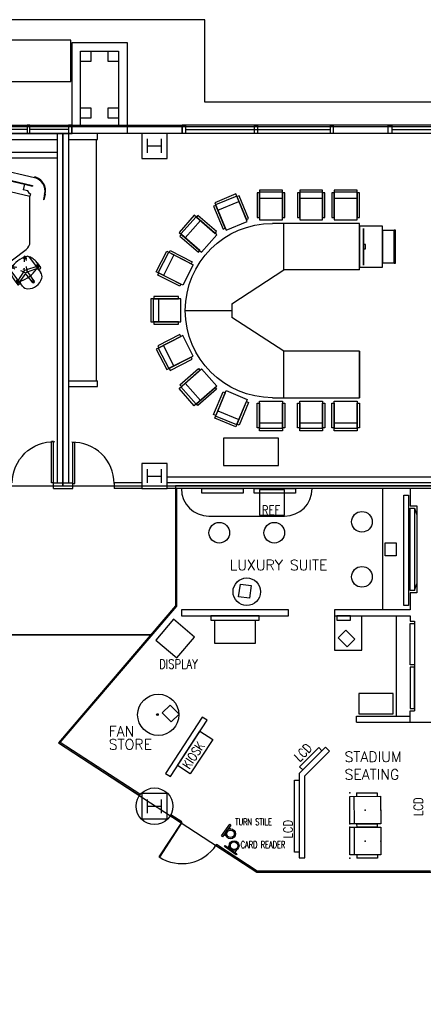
# Model space of a CAD drawing. Header units: inches. Extents: x -92 to 3837, y -260 to 2192.
# Tile 24 of 31: x 2060 to 2413, y 1333 to 2192. Entities that reach past the tile are written whole.
import ezdxf
from ezdxf import colors
from ezdxf.entities.mleader import LeaderData, LeaderLine
from ezdxf.math import Vec2, Vec3

# ---------------------------------------------------------------- set-up
doc = ezdxf.new("R2010")
doc.units = ezdxf.units.IN
doc.header["$MEASUREMENT"] = 0
doc.layers.get('0').update_dxf_attribs({"linetype": 'CONTINUOUS'})
for name, color, linetype in [('A-GLAZ', 8, 'CONTINUOUS'), ('A-ROOF', 8, 'CONTINUOUS'), ('A-WALL', 7, 'CONTINUOUS'), ('I-DOOR', 9, 'CONTINUOUS'), ('I-FLOR-CASE', 8, 'CONTINUOUS'), ('I-FURN-CONF', 9, 'CONTINUOUS'), ('I-GLAZ', 8, 'CONTINUOUS'), ('I-WALL', 8, 'CONTINUOUS'), ('S-COLS', 7, 'CONTINUOUS'), ('triGrossAreaLayer', 7, 'CONTINUOUS'), ('triLabelLayer', 7, 'CONTINUOUS'), ('triMeasuredGrossAreaLayer', 7, 'CONTINUOUS'), ('triSpaceLayer', 7, 'CONTINUOUS')]:
    doc.layers.add(name, color=color, linetype=linetype)
doc.styles.add('FDC_SPC', font='ROMANS.SHX', dxfattribs={"height": 12})
doc.styles.get("Standard").update_dxf_attribs({"font": 'romans.shx'})

# ---------------------------------------------------------------- blocks, each defined once
blk = doc.blocks.new('PODIUM')
for points in [[(-3, -20), (17, -20), (17, 16), (-3, 16)], [(0.375, 14), (0.375, -18), (0.625, -18), (0.625, 14)], [(17, -16), (27.25, -16), (27.25, 12), (17, 12)], [(27.25, 12.625), (28, 12.625), (28, -16.625), (27.25, -16.625)], [(0.625, 0), (0.625, -4), (2.125, -4), (2.125, 0)]]:
    blk.add_lwpolyline(points, close=True)
blk = doc.blocks.new('12PSTG05')
for p, q in [((-26, -10), (-26, 10)), ((-24, -10), (-24, 10)), ((-19, 10), (-19, -10))]:
    blk.add_line(p, q)
blk.add_lwpolyline([(-26, 10), (0, 10), (0, -10), (-26, -10)])
for points in [[(-23.5, 10), (-23.5, 12), (-2, 12), (-2, 10)], [(-23.5, -12), (-23.5, -10), (-2, -10), (-2, -12)]]:
    blk.add_lwpolyline(points, close=True)
blk = doc.blocks.new('moscow')
for p, q in [((3005.77, 2021.71), (3081.77, 2021.71)), ((3005.77, 1981.15), (3005.77, 2021.71)), ((3071.77, 1981.15), (3071.77, 2021.71)), ((3005.77, 1981.15), (3071.77, 1981.15)), ((3117.2, 1951.71), (3071.77, 1981.15)), ((3117.2, 1951.71), (3117.2, 1939.71)), ((3157.77, 1945.71), (3117.2, 1945.71)), ((3071.77, 1910.28), (3117.2, 1939.71)), ((3005.77, 1910.28), (3071.77, 1910.28)), ((3005.77, 1869.71), (3005.77, 1910.28)), ((3071.77, 1869.71), (3071.77, 1910.28)), ((3081.77, 1869.71), (3005.77, 1869.71))]:
    blk.add_line(p, q)
blk.add_lwpolyline([(3005.77, 1910.28), (3005.77, 1869.71)])
blk.add_arc((3081.77, 1945.71), 76, 270, 90)
at = {"extrusion": (0, 0, -1), "xscale": -1, "zscale": -1}
for p, rotation in [((-3017.79, 2024.83), 90), ((-3047.97, 2024.83), 90), ((-3083, 2024.83), 90), ((-3112.96, 2019.59), 112.4999999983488), ((-3136.93, 2004.23), 138.7787862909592)]:
    blk.add_blockref('12PSTG05', p, dxfattribs=dict(at, rotation=rotation))
at = {"xscale": -1}
blk.add_blockref('PODIUM', (3002.77, 2003.43), dxfattribs=at)
at = {"xscale": -1, "rotation": 27.01731202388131}
blk.add_blockref('12PSTG05', (3155.4, 1976.71), dxfattribs=at)
for p, rotation in [((3161.79, 1945.92), 180.0025353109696), ((3155.4, 1914.95), 152.9826879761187)]:
    blk.add_blockref('12PSTG05', p, dxfattribs=dict(rotation=rotation))
at = {"extrusion": (0, 0, -1), "zscale": -1}
for p, rotation in [((-3136.93, 1887.42), 41.22121370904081), ((-3112.96, 1872.06), 67.50000000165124), ((-3017.79, 1866.83), 90), ((-3047.97, 1866.83), 90), ((-3083, 1866.83), 90)]:
    blk.add_blockref('12PSTG05', p, dxfattribs=dict(at, rotation=rotation))
blk = doc.blocks.new('tv')
for p, q in [((27.5, 16.25), (-31.87, 2.24)), ((27.62, 15.76), (-24.94, 3.36)), ((20.8, 14.16), (21.95, 9.29)), ((20.8, 14.16), (21.95, 9.29)), ((25.84, 10.21), (21.95, 9.29)), ((28.25, 8.72), (25.84, 10.21)), ((27.5, 16.25), (27.62, 15.76)), ((29.22, 8.95), (28.25, 8.72)), ((29.22, 8.95), (29.68, 7)), ((-31.87, 2.24), (-31.75, 1.76)), ((-24.94, 3.36), (-31.75, 1.76)), ((29.68, 7), (-29.68, -7)), ((-24.94, 3.37), (-23.79, -1.5)), ((-30.14, -5.05), (-29.17, -4.82)), ((-30.14, -5.05), (-29.68, -7)), ((-29.17, -4.82), (-27.68, -2.42)), ((-27.68, -2.42), (-23.79, -1.5))]:
    blk.add_line(p, q)
blk = doc.blocks.new('telepr')
for p, q in [((-87.58, 103.13), (-82.71, 101.98)), ((-87.46, 103.61), (-82.6, 102.46)), ((-82.6, 102.46), (-82.71, 101.98)), ((-32.5, 89.66), (-19.31, 99.61)), ((-27.67, 96.51), (-23.56, 99.61)), ((-24.67, 97.87), (-25.78, 96.45)), ((-25.78, 96.45), (-24.36, 95.34)), ((-24.75, 97.19), (-24.6, 96.7)), ((-23.25, 96.76), (-24.67, 97.87)), ((-21.7, 87.5), (-24.6, 96.7)), ((-24.36, 95.34), (-23.25, 96.76)), ((-23.26, 97.7), (-23.26, 97.7)), ((-19.7, 88.19), (-23.26, 97.7)), ((-21.62, 97.87), (-22.86, 99.51)), ((-116.27, 33.8), (-102.02, 94.2)), ((-45.69, 90.3), (-85.87, 90.3)), ((-1.51, 36.59), (-39.28, 87.09)), ((-32.4, 86.83), (-33.51, 85.41)), ((-32.8, 90.06), (-32.5, 89.66)), ((-30.99, 85.72), (-32.4, 86.83)), ((-31.85, 87.06), (-30.73, 87.1)), ((-29.75, 87.15), (-30.73, 87.1)), ((-21.7, 87.5), (-24.3, 87.39)), ((-19.7, 88.19), (-11.43, 94.09)), ((-10.48, 92.83), (-18.43, 86.5)), ((-18.43, 86.5), (-10.27, 80.46)), ((-11.77, 93.93), (-12.88, 92.51)), ((-12.88, 92.51), (-11.46, 91.4)), ((-10.36, 92.82), (-11.77, 93.93)), ((-11.46, 91.4), (-10.36, 92.82)), ((-33.51, 85.41), (-32.09, 84.3)), ((-32.09, 84.3), (-30.99, 85.72)), ((-30.37, 85.47), (-31.82, 85.48)), ((-28.47, 85.45), (-30.37, 85.47)), ((-24.37, 75.6), (-23.89, 77.34)), ((-23.48, 78.83), (-23.89, 77.34)), ((-21.66, 85.39), (-22.8, 85.4)), ((-21.66, 85.39), (-21.97, 84.29)), ((-7.35, 83.73), (-20.54, 73.79)), ((-19.64, 84.77), (-20.47, 82.3)), ((-19.64, 84.77), (-11.6, 79.45)), ((-11.54, 80.45), (-12.65, 79.03)), ((-12.65, 79.03), (-11.23, 77.92)), ((-12.63, 76.55), (-8.51, 79.65)), ((-11.17, 79.17), (-11.6, 79.45)), ((-10.12, 79.34), (-11.54, 80.45)), ((-11.23, 77.92), (-10.12, 79.34)), ((-10.27, 80.46), (-10.27, 80.46)), ((-9.65, 81.99), (-8.41, 80.35)), ((-76.54, 67.7), (-75.52, 69.58)), ((-75.52, 69.58), (-74.28, 71.28)), ((-74.28, 71.28), (-71.95, 72.96)), ((-71.95, 72.96), (-68.77, 73.66)), ((-68.77, 73.66), (-67.33, 73.55)), ((-67.33, 73.55), (-65.79, 72.98)), ((-65.79, 72.98), (-64.44, 72.09)), ((-64.44, 72.09), (-63.1, 71.18)), ((-63.1, 71.18), (-61.64, 69.95)), ((-61.64, 69.95), (-60.17, 68.39)), ((-24.29, 76.06), (-25.4, 74.64)), ((-25.4, 74.64), (-23.98, 73.53)), ((-22.87, 74.95), (-24.29, 76.06)), ((-23.98, 73.53), (-22.87, 74.95)), ((-22.51, 76.2), (-22.87, 75.14)), ((-22.2, 77.13), (-22.51, 76.2)), ((-20.24, 73.39), (-20.54, 73.79)), ((-11.85, 62.23), (1.35, 72.17)), ((-7.02, 69.07), (-2.9, 72.17)), ((-4.02, 70.43), (-5.12, 69.01)), ((-5.12, 69.01), (-3.7, 67.91)), ((-4.1, 69.75), (-3.94, 69.26)), ((-2.6, 69.32), (-4.02, 70.43)), ((-1.05, 60.07), (-3.94, 69.26)), ((-3.7, 67.91), (-2.6, 69.32)), ((-2.61, 70.27), (-2.61, 70.27)), ((0.95, 60.75), (-2.61, 70.27)), ((-0.96, 70.43), (-2.2, 72.08)), ((-80.37, 53.71), (-78.63, 61.75)), ((-78.63, 61.75), (-77.63, 64.87)), ((-77.63, 64.87), (-76.54, 67.7)), ((-60.17, 68.39), (-58.71, 66.84)), ((-58.71, 66.84), (-57.12, 65.02)), ((-57.12, 65.02), (-55.54, 63.08)), ((-55.54, 63.08), (-54.25, 61.47)), ((-54.25, 61.47), (-53.14, 59.92)), ((-12.15, 62.63), (-11.85, 62.23)), ((0.95, 60.75), (9.23, 66.65)), ((10.17, 65.39), (2.23, 59.06)), ((8.88, 66.49), (7.77, 65.07)), ((7.77, 65.07), (9.19, 63.96)), ((10.3, 65.38), (8.88, 66.49)), ((9.19, 63.96), (10.3, 65.38)), ((-81.76, 45.74), (-80.37, 53.71)), ((-53.14, 59.92), (-51.91, 57.92)), ((-51.91, 57.92), (-49.6, 54.2)), ((-49.6, 54.2), (-47.6, 50.36)), ((-11.75, 59.39), (-12.86, 57.97)), ((-12.86, 57.97), (-11.44, 56.86)), ((-10.33, 58.28), (-11.75, 59.39)), ((-11.44, 56.86), (-10.33, 58.28)), ((-11.19, 59.62), (-10.08, 59.67)), ((-9.71, 58.03), (-11.16, 58.04)), ((-9.1, 59.71), (-10.08, 59.67)), ((-7.82, 58.01), (-9.71, 58.03)), ((-1.05, 60.07), (-3.64, 59.95)), ((-1.01, 57.95), (-2.14, 57.96)), ((-1.01, 57.95), (-1.31, 56.86)), ((13.31, 56.3), (0.11, 46.35)), ((1.01, 57.33), (0.19, 54.87)), ((1.01, 57.33), (9.06, 52.01)), ((2.23, 59.06), (10.39, 53.02)), ((9.12, 53.01), (8.01, 51.59)), ((8.01, 51.59), (9.43, 50.48)), ((8.03, 49.11), (12.14, 52.21)), ((9.49, 51.73), (9.06, 52.01)), ((10.53, 51.9), (9.12, 53.01)), ((9.43, 50.48), (10.53, 51.9)), ((10.39, 53.02), (10.39, 53.02)), ((11, 54.56), (12.24, 52.91)), ((-82.97, 37.71), (-81.76, 45.74)), ((-47.6, 50.36), (-45.81, 46.52)), ((-45.81, 46.52), (-43.69, 42.08)), ((-3.63, 48.62), (-4.74, 47.2)), ((-4.74, 47.2), (-3.32, 46.09)), ((-3.72, 48.16), (-3.24, 49.9)), ((-2.22, 47.51), (-3.63, 48.62)), ((-3.32, 46.09), (-2.22, 47.51)), ((-2.83, 51.39), (-3.24, 49.9)), ((-1.86, 48.76), (-2.21, 47.7)), ((-1.55, 49.69), (-1.86, 48.76)), ((0.42, 45.95), (0.11, 46.35)), ((-83.76, 30.31), (-82.97, 37.71)), ((-43.69, 42.08), (-41.89, 37.78)), ((-41.89, 37.78), (-40.35, 33.77)), ((-116.27, 33.8), (-116.27, -32.82)), ((-84.44, 24.46), (-83.76, 30.31)), ((-40.35, 33.77), (-38.88, 29.22)), ((-38.88, 29.22), (-37.62, 24)), ((0, -32.05), (0, 32.05)), ((7.28, 28.37), (7.28, 27.87)), ((7.28, 27.87), (23.8, 27.87)), ((14.6, 19.65), (17.83, 28.73)), ((15.26, 30.43), (20.41, 30.43)), ((16.62, 18.99), (19.5, 28.73)), ((18.47, 29.71), (16.73, 29.25)), ((16.73, 29.25), (17.2, 27.51)), ((17.2, 27.51), (18.94, 27.97)), ((18, 29.22), (17.83, 28.73)), ((18.94, 27.97), (18.47, 29.71)), ((19.5, 28.73), (19.5, 28.73)), ((20.91, 27.87), (20.91, 29.93)), ((-85.16, 11.37), (-84.93, 17.77)), ((-84.93, 17.77), (-84.44, 24.46)), ((-37.62, 24), (-36.75, 18.06)), ((-36.75, 18.06), (-36.19, 11.74)), ((5.65, 25.54), (3.91, 25.08)), ((3.91, 25.08), (4.37, 23.34)), ((4.37, 23.34), (6.11, 23.81)), ((6.46, 23.23), (5.3, 24.12)), ((6.11, 23.81), (5.65, 25.54)), ((6.23, 25.39), (7.15, 24.76)), ((7.96, 22.08), (6.46, 23.23)), ((7.96, 24.21), (7.15, 24.76)), ((14.6, 19.65), (12.46, 21.12)), ((13.36, 17.93), (12.46, 18.62)), ((13.36, 17.93), (12.46, 17.24)), ((16.62, 18.99), (26.77, 18.72)), ((26.4, 18.8), (24.66, 18.34)), ((24.66, 18.34), (25.12, 16.6)), ((26.86, 17.06), (26.4, 18.8)), ((-85.39, 4.69), (-85.16, 11.37)), ((-36.19, 11.74), (-35.95, 7.14)), ((5.65, 12.06), (3.91, 11.59)), ((3.91, 11.59), (4.37, 9.86)), ((4.37, 9.86), (6.11, 10.32)), ((5.3, 11.75), (6.73, 12.84)), ((6.11, 10.32), (5.65, 12.06)), ((7.15, 11.11), (6.23, 10.47)), ((7.96, 13.79), (6.73, 12.84)), ((7.96, 11.66), (7.15, 11.11)), ((14.6, 16.22), (12.46, 14.75)), ((14.6, 16.22), (17.83, 7.13)), ((26.77, 17.15), (16.62, 16.88)), ((16.62, 16.88), (19.5, 7.14)), ((25.12, 16.6), (26.86, 17.06)), ((-85.17, -1.05), (-85.39, 4.69)), ((-35.95, 7.14), (-35.78, 1.94)), ((-35.78, 1.94), (-35.78, -1.05)), ((7.28, 7.5), (7.28, 8)), ((23.8, 8), (7.28, 8)), ((15.26, 5.43), (20.41, 5.43)), ((18.47, 7.89), (16.73, 7.43)), ((16.73, 7.43), (17.2, 5.69)), ((17.2, 5.69), (18.94, 6.16)), ((18, 6.65), (17.83, 7.13)), ((18.94, 6.16), (18.47, 7.89)), ((19.5, 7.14), (19.5, 7.14)), ((20.91, 8), (20.91, 5.93)), ((-85.17, -1.05), (-85.17, -1.05)), ((-85.17, -1.05), (-84.78, -7.41)), ((-85.17, -1.05), (-85.17, -1.05)), ((-84.78, -7.41), (-84.39, -13.97)), ((-35.83, -8.93), (-35.78, -4.61)), ((-35.78, -4.61), (-35.78, -1.05)), ((7.28, -7.5), (7.28, -8)), ((7.28, -8), (23.8, -8)), ((14.6, -16.23), (17.83, -7.14)), ((15.26, -5.44), (20.41, -5.44)), ((16.62, -16.88), (19.5, -7.15)), ((18.47, -6.16), (16.73, -6.63)), ((16.73, -6.63), (17.2, -8.37)), ((17.2, -8.37), (18.94, -7.9)), ((18, -6.66), (17.83, -7.14)), ((18.94, -7.9), (18.47, -6.16)), ((19.5, -7.15), (19.5, -7.15)), ((20.91, -8), (20.91, -5.94)), ((-84.39, -13.97), (-83.91, -20.73)), ((-36.8, -20.37), (-36.1, -14.03)), ((-36.1, -14.03), (-35.83, -8.93)), ((5.65, -10.33), (3.91, -10.8)), ((3.91, -10.8), (4.37, -12.54)), ((4.37, -12.54), (6.11, -12.07)), ((6.46, -12.64), (5.3, -11.76)), ((6.11, -12.07), (5.65, -10.33)), ((6.23, -10.48), (7.15, -11.11)), ((7.96, -13.79), (6.46, -12.64)), ((7.96, -11.67), (7.15, -11.11)), ((14.6, -16.23), (12.46, -14.76)), ((16.62, -16.88), (26.77, -17.16)), ((26.4, -17.07), (24.66, -17.54)), ((26.86, -18.81), (26.4, -17.07)), ((-83.91, -20.73), (-83.14, -27)), ((-38, -26.61), (-36.8, -20.37)), ((5.65, -23.82), (3.91, -24.28)), ((3.91, -24.28), (4.37, -26.02)), ((4.37, -26.02), (6.11, -25.55)), ((5.3, -24.13), (6.73, -23.03)), ((6.11, -25.55), (5.65, -23.82)), ((7.15, -24.77), (6.23, -25.4)), ((7.96, -22.09), (6.73, -23.03)), ((7.96, -24.22), (7.15, -24.77)), ((13.36, -17.94), (12.46, -17.25)), ((13.36, -17.94), (12.46, -18.63)), ((14.6, -19.65), (12.46, -21.13)), ((14.6, -19.65), (17.83, -28.74)), ((26.77, -18.73), (16.62, -19)), ((16.62, -19), (19.5, -28.74)), ((24.66, -17.54), (25.12, -19.28)), ((25.12, -19.28), (26.86, -18.81)), ((-116.27, -32.82), (-102.02, -93.23)), ((-83.14, -27), (-82.56, -32.88)), ((-82.56, -32.88), (-81.69, -40.12)), ((-40.7, -36.35), (-39.54, -31.82)), ((-39.54, -31.82), (-38, -26.61)), ((7.28, -28.38), (7.28, -27.88)), ((23.8, -27.88), (7.28, -27.88)), ((15.26, -30.44), (20.41, -30.44)), ((18.47, -27.98), (16.73, -28.45)), ((16.73, -28.45), (17.2, -30.19)), ((17.2, -30.19), (18.94, -29.72)), ((18, -29.23), (17.83, -28.74)), ((18.94, -29.72), (18.47, -27.98)), ((19.5, -28.74), (19.5, -28.74)), ((20.91, -27.88), (20.91, -29.94)), ((-81.69, -40.12), (-80.54, -48.42)), ((-43.69, -44.75), (-42.14, -40.4)), ((-42.14, -40.4), (-40.7, -36.35)), ((-37.94, -86.07), (-1.48, -36.55)), ((-80.54, -48.42), (-79.38, -55.27)), ((-47.66, -52.86), (-45.81, -49.18)), ((-45.81, -49.18), (-43.69, -44.75)), ((-4.74, -47.2), (-3.32, -46.09)), ((-3.63, -48.62), (-4.74, -47.2)), ((-3.72, -48.16), (-3.24, -49.9)), ((-2.22, -47.51), (-3.63, -48.62)), ((-3.32, -46.09), (-2.22, -47.51)), ((-2.83, -51.39), (-3.24, -49.9)), ((-1.86, -48.76), (-2.21, -47.7)), ((-1.55, -49.69), (-1.86, -48.76)), ((0.42, -45.95), (0.11, -46.35)), ((13.31, -56.3), (0.11, -46.35)), ((8.01, -51.59), (9.43, -50.48)), ((8.03, -49.11), (12.14, -52.21)), ((9.43, -50.48), (10.53, -51.9)), ((-79.38, -55.27), (-77.74, -63.47)), ((-52.39, -60.38), (-49.88, -56.62)), ((-49.88, -56.62), (-47.66, -52.86)), ((-12.86, -57.97), (-11.44, -56.86)), ((-11.75, -59.39), (-12.86, -57.97)), ((-10.33, -58.28), (-11.75, -59.39)), ((-11.44, -56.86), (-10.33, -58.28)), ((-11.19, -59.62), (-10.08, -59.67)), ((-9.71, -58.03), (-11.16, -58.04)), ((-9.1, -59.71), (-10.08, -59.67)), ((-7.82, -58.01), (-9.71, -58.03)), ((-1.05, -60.07), (-3.94, -69.26)), ((-1.05, -60.07), (-3.64, -59.95)), ((-1.01, -57.95), (-2.14, -57.96)), ((-1.01, -57.95), (-1.31, -56.86)), ((1.01, -57.33), (0.19, -54.87)), ((1.01, -57.33), (9.06, -52.01)), ((2.23, -59.06), (10.39, -53.02)), ((10.17, -65.39), (2.23, -59.06)), ((9.12, -53.01), (8.01, -51.59)), ((9.49, -51.73), (9.06, -52.01)), ((10.53, -51.9), (9.12, -53.01)), ((10.39, -53.02), (10.39, -53.02)), ((11, -54.56), (12.24, -52.91)), ((-77.74, -63.47), (-76.87, -66.94)), ((-76.87, -66.94), (-75.72, -69.93)), ((-58.94, -69.45), (-57.5, -67.62)), ((-57.5, -67.62), (-56.15, -65.88)), ((-56.15, -65.88), (-54.8, -63.85)), ((-54.8, -63.85), (-53.54, -62.21)), ((-53.54, -62.21), (-52.39, -60.38)), ((-12.15, -62.63), (-11.85, -62.23)), ((-11.85, -62.23), (1.35, -72.17)), ((-5.12, -69.01), (-3.7, -67.91)), ((-3.7, -67.91), (-2.6, -69.32)), ((0.95, -60.75), (-2.61, -70.27)), ((0.95, -60.75), (9.23, -66.65)), ((7.77, -65.07), (9.19, -63.96)), ((8.88, -66.49), (7.77, -65.07)), ((10.3, -65.38), (8.88, -66.49)), ((9.19, -63.96), (10.3, -65.38)), ((-75.72, -69.93), (-74.85, -71.57)), ((-74.85, -71.57), (-73.79, -73.02)), ((-73.79, -73.02), (-72.53, -74.18)), ((-72.53, -74.18), (-71.57, -74.76)), ((-71.57, -74.76), (-70.32, -75.34)), ((-70.32, -75.34), (-68.77, -75.72)), ((-68.77, -75.72), (-67.33, -75.82)), ((-67.33, -75.82), (-65.79, -75.43)), ((-65.79, -75.43), (-64.44, -74.76)), ((-64.44, -74.76), (-63.38, -73.89)), ((-63.38, -73.89), (-61.83, -72.63)), ((-61.83, -72.63), (-60.39, -71.09)), ((-60.39, -71.09), (-58.94, -69.45)), ((-25.4, -74.64), (-23.98, -73.53)), ((-24.29, -76.06), (-25.4, -74.64)), ((-24.37, -75.6), (-23.89, -77.34)), ((-22.87, -74.95), (-24.29, -76.06)), ((-23.98, -73.53), (-22.87, -74.95)), ((-22.51, -76.2), (-22.87, -75.14)), ((-22.2, -77.13), (-22.51, -76.2)), ((-20.24, -73.39), (-20.54, -73.79)), ((-7.35, -83.73), (-20.54, -73.79)), ((-12.63, -76.55), (-8.51, -79.65)), ((-7.02, -69.07), (-2.9, -72.17)), ((-4.02, -70.43), (-5.12, -69.01)), ((-4.1, -69.75), (-3.94, -69.26)), ((-2.6, -69.32), (-4.02, -70.43)), ((-2.61, -70.27), (-2.61, -70.27)), ((-0.96, -70.43), (-2.2, -72.08)), ((-33.51, -85.41), (-32.09, -84.3)), ((-32.4, -86.83), (-33.51, -85.41)), ((-30.99, -85.72), (-32.4, -86.83)), ((-32.09, -84.3), (-30.99, -85.72)), ((-30.37, -85.47), (-31.82, -85.48)), ((-28.47, -85.45), (-30.37, -85.47)), ((-23.48, -78.83), (-23.89, -77.34)), ((-21.66, -85.39), (-22.8, -85.4)), ((-21.66, -85.39), (-21.97, -84.29)), ((-19.64, -84.77), (-20.47, -82.3)), ((-19.64, -84.77), (-11.6, -79.45)), ((-18.43, -86.5), (-10.27, -80.46)), ((-12.65, -79.03), (-11.23, -77.92)), ((-11.54, -80.45), (-12.65, -79.03)), ((-11.17, -79.17), (-11.6, -79.45)), ((-10.12, -79.34), (-11.54, -80.45)), ((-11.23, -77.92), (-10.12, -79.34)), ((-10.27, -80.46), (-10.27, -80.46)), ((-9.65, -81.99), (-8.41, -80.35)), ((-85.47, -89.32), (-44.38, -89.32)), ((-32.8, -90.06), (-32.5, -89.66)), ((-32.5, -89.66), (-19.31, -99.61)), ((-31.85, -87.06), (-30.73, -87.1)), ((-29.75, -87.15), (-30.73, -87.1)), ((-21.7, -87.5), (-24.6, -96.7)), ((-21.7, -87.5), (-24.3, -87.39)), ((-19.7, -88.19), (-23.26, -97.7)), ((-19.7, -88.19), (-11.43, -94.09)), ((-10.48, -92.83), (-18.43, -86.5)), ((-12.88, -92.51), (-11.46, -91.4)), ((-11.77, -93.93), (-12.88, -92.51)), ((-10.36, -92.82), (-11.77, -93.93)), ((-11.46, -91.4), (-10.36, -92.82)), ((-87.58, -102.15), (-82.71, -101)), ((-87.46, -102.64), (-82.6, -101.49)), ((-82.6, -101.49), (-82.71, -101)), ((-27.67, -96.51), (-23.56, -99.61)), ((-25.78, -96.45), (-24.36, -95.34)), ((-24.67, -97.87), (-25.78, -96.45)), ((-24.75, -97.19), (-24.6, -96.7)), ((-23.25, -96.76), (-24.67, -97.87)), ((-24.36, -95.34), (-23.25, -96.76)), ((-23.26, -97.7), (-23.26, -97.7)), ((-21.62, -97.87), (-22.86, -99.51))]:
    blk.add_line(p, q)
for centre in [(-20.23, 86.47), (0.43, 59.03), (15.16, 17.93), (15.16, -17.94), (0.43, -59.03), (-20.23, -86.47)]:
    blk.add_circle(centre, 1.35)
for centre, radius, start, end in [((-90.34, 91.45), 12.5, 76.69527, 166.72534), ((-90.34, 91.45), 12, 76.69527, 166.72534), ((-17.15, 82.92), 17.2, 124.34136, 155.47346), ((-23.96, 97.32), 0.799, 28.96231, 189.03769), ((-23.26, 99.21), 0.5, 37, 127), ((-20.09, 96.51), 2, 127, 197.42269), ((-36.15, 74.47), 25.69, 17.42269, 56.57731), ((-15.7, 94.82), 6, 75.08374, 127), ((-17.34, 88.65), 12.38, 358.91626, 75.08374), ((-45.69, 82.3), 8, 36.79751, 90), ((-31.3, 88.07), 2, 127, 197.42269), ((-8.7, 95.16), 25.69, 197.42269, 236.57731), ((-31.69, 86.27), 0.799, 100.96231, 261.03769), ((-11.07, 93.37), 0.799, 316.96231, 117.03769), ((-10.96, 88.53), 6, 307, 358.91626), ((-13.55, 81.56), 2, 307, 17.42269), ((-10.54, 83.83), 2, 236.57731, 307), ((-10.83, 79.89), 0.799, 244.96231, 45.03769), ((-8.81, 80.05), 0.5, 307, 37), ((-23.58, 75.5), 0.799, 172.96231, 333.03769), ((-21.74, 75.39), 2, 236.57731, 307), ((-22.79, 90.41), 17.2, 278.52654, 309.65864), ((3.5, 55.48), 17.2, 124.34136, 155.47346), ((-3.31, 69.88), 0.799, 28.96231, 189.03769), ((-2.6, 71.78), 0.5, 37, 127), ((0.56, 69.07), 2, 127, 197.42269), ((4.96, 67.38), 6, 75.08374, 127), ((3.32, 61.21), 12.38, 358.91626, 75.08374), ((-10.64, 60.63), 2, 127, 197.42269), ((-15.5, 47.03), 25.69, 17.42269, 56.57731), ((9.59, 65.94), 0.799, 316.96231, 117.03769), ((9.7, 61.09), 6, 307, 358.91626), ((11.96, 67.72), 25.69, 197.42269, 236.57731), ((-11.04, 58.83), 0.799, 100.96231, 261.03769), ((7.11, 54.13), 2, 307, 17.42269), ((10.12, 56.39), 2, 236.57731, 307), ((9.82, 52.45), 0.799, 244.96231, 45.03769), ((11.84, 52.61), 0.5, 307, 37), ((-2.93, 48.06), 0.799, 172.96231, 333.03769), ((-1.09, 47.95), 2, 236.57731, 307), ((-2.14, 62.97), 17.2, 278.52654, 309.65864), ((-7.58, 32.05), 7.58, 0, 36.79751), ((29.6, 17.93), 25.69, 160.42269, 199.57731), ((7.28, 25.87), 2, 90, 160.42269), ((15.48, 13.25), 17.2, 87.34136, 118.47346), ((18.7, 28.84), 0.799, 351.96231, 152.03769), ((21.31, 25.87), 2, 90, 160.42269), ((-4.78, 17.93), 25.69, 340.42269, 19.57731), ((20.41, 29.93), 0.5, 0, 90), ((23.8, 21.87), 6, 38.08374, 90), ((5.88, 24.68), 0.799, 63.96231, 224.03769), ((26.63, 17.93), 0.799, 279.96231, 80.03769), ((18.77, 17.93), 12.38, 321.91626, 38.08374), ((5.88, 11.19), 0.799, 135.96231, 296.03769), ((7.28, 10), 2, 199.57731, 270), ((17.54, 10), 2, 270, 340.42269), ((21.31, 10), 2, 199.57731, 270), ((23.8, 14), 6, 270, 321.91626), ((15.48, 22.62), 17.2, 241.52654, 272.65864), ((18.7, 7.02), 0.799, 207.96231, 8.03769), ((20.41, 5.93), 0.5, 270, 0), ((7.28, -10), 2, 90, 160.42269), ((15.48, -22.63), 17.2, 87.34136, 118.47346), ((18.7, -7.03), 0.799, 351.96231, 152.03769), ((21.31, -10), 2, 90, 160.42269), ((20.41, -5.94), 0.5, 0, 90), ((23.8, -14), 6, 38.08374, 90), ((29.6, -17.94), 25.69, 160.42269, 199.57731), ((5.88, -11.2), 0.799, 63.96231, 224.03769), ((-4.78, -17.94), 25.69, 340.42269, 19.57731), ((26.63, -17.94), 0.799, 279.96231, 80.03769), ((18.77, -17.94), 12.38, 321.91626, 38.08374), ((5.88, -24.68), 0.799, 135.96231, 296.03769), ((23.8, -21.88), 6, 270, 321.91626), ((-7.58, -32.05), 7.58, 323.63448, 0), ((7.28, -25.88), 2, 199.57731, 270), ((15.48, -13.26), 17.2, 241.52654, 272.65864), ((17.54, -25.88), 2, 270, 340.42269), ((18.7, -28.85), 0.799, 207.96231, 8.03769), ((21.31, -25.88), 2, 199.57731, 270), ((20.41, -29.94), 0.5, 270, 0), ((11.96, -67.72), 25.69, 123.42269, 162.57731), ((-2.93, -48.06), 0.799, 26.96231, 187.03769), ((-1.09, -47.95), 2, 53, 123.42269), ((-2.14, -62.97), 17.2, 50.34136, 81.47346), ((-10.64, -60.63), 2, 162.57731, 233), ((-11.04, -58.83), 0.799, 98.96231, 259.03769), ((-15.5, -47.03), 25.69, 303.42269, 342.57731), ((7.11, -54.13), 2, 342.57731, 53), ((10.12, -56.39), 2, 53, 123.42269), ((9.82, -52.45), 0.799, 314.96231, 115.03769), ((11.84, -52.61), 0.5, 323, 53), ((9.7, -61.09), 6, 1.08374, 53), ((3.5, -55.48), 17.2, 204.52654, 235.65864), ((0.56, -69.07), 2, 162.57731, 233), ((3.32, -61.21), 12.38, 284.91626, 1.08374), ((9.59, -65.94), 0.799, 242.96231, 43.03769), ((-8.7, -95.16), 25.69, 123.42269, 162.57731), ((-23.58, -75.5), 0.799, 26.96231, 187.03769), ((-21.74, -75.39), 2, 53, 123.42269), ((-22.79, -90.41), 17.2, 50.34136, 81.47346), ((-3.31, -69.88), 0.799, 170.96231, 331.03769), ((-2.6, -71.78), 0.5, 233, 323), ((4.96, -67.38), 6, 233, 284.91626), ((-31.69, -86.27), 0.799, 98.96231, 259.03769), ((-36.15, -74.47), 25.69, 303.42269, 342.57731), ((-13.55, -81.56), 2, 342.57731, 53), ((-10.54, -83.83), 2, 53, 123.42269), ((-10.83, -79.89), 0.799, 314.96231, 115.03769), ((-8.81, -80.05), 0.5, 323, 53), ((-10.96, -88.53), 6, 1.08374, 53), ((-90.34, -90.47), 12.5, 193.27466, 283.30473), ((-90.34, -90.47), 12, 193.27466, 283.30473), ((-44.38, -81.32), 8, 270, 323.63448), ((-31.3, -88.07), 2, 162.57731, 233), ((-17.15, -82.92), 17.2, 204.52654, 235.65864), ((-17.34, -88.65), 12.38, 284.91626, 1.08374), ((-11.07, -93.37), 0.799, 242.96231, 43.03769), ((-23.96, -97.32), 0.799, 170.96231, 331.03769), ((-23.26, -99.21), 0.5, 233, 323), ((-20.09, -96.51), 2, 162.57731, 233), ((-15.7, -94.82), 6, 233, 284.91626)]:
    blk.add_arc(centre, radius, start, end)
at = {"xscale": -1}
for p, rotation in [((-92.77, 60.66), 90), ((-99.75, 0.49), 103.3047303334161)]:
    blk.add_blockref('tv', p, dxfattribs=dict(at, rotation=rotation))
at = {"rotation": 90}
blk.add_blockref('tv', (-92.73, -59.69), dxfattribs=at)
blk = doc.blocks.new('I_FURN_CHAIR_CHAIR 8_P')
for p, q in [((4, 12), (4, -12)), ((6, 12), (6, 15)), ((24, 15), (6, 15)), ((24, 12), (24, 15)), ((6, -15), (6, -12)), ((6, -15), (24, -15)), ((24, -15), (24, -12))]:
    blk.add_line(p, q)
blk.add_lwpolyline([(27, 12), (0, 12), (0, -12), (27, -12)], close=True)
for p in [(0, 15), (13.5, 0), (27, 0), (0, -15)]:
    blk.add_point(p)
blk = doc.blocks.new('door')
for p, q in [((0, 0), (-36, 0)), ((-36, 0), (-36, -1.8)), ((0, 0), (0, -1.8)), ((0, -1.8), (-36, -1.8))]:
    blk.add_line(p, q)
at = {"extrusion": (0, 0, -1)}
blk.add_ellipse((0, 0), major_axis=(25.46, 25.46), ratio=1, start_param=2.356194, end_param=3.956783, dxfattribs=at)

msp = doc.modelspace()

# ---------------------------------------------------------------- linework, layer by layer
at = {"layer": 'A-GLAZ'}
for p, q in [((2066.75, 2096.31), (2033, 2096.31)), ((2102.99, 2096.31), (2069.25, 2096.31)), ((2205, 2096.31), (2331.5, 2096.31)), ((2385, 2096.31), (2511.5, 2096.31))]:
    msp.add_line(p, q, dxfattribs=at)
at = {"layer": 'A-GLAZ', "flags": 128}
for points in [[(2066.75, 2100), (2066.75, 2092.62), (2069.25, 2092.62), (2069.25, 2100)], [(2105.99, 2092.62), (2105.99, 2100), (2102.99, 2100), (2102.99, 2092.62)], [(2202, 2092.62), (2202, 2100), (2205, 2100), (2205, 2092.62)], [(2265.38, 2092.62), (2265.38, 2100), (2267.88, 2100), (2267.88, 2092.62)], [(2331.5, 2092.62), (2331.5, 2100), (2334, 2100), (2334, 2092.62)], [(2382, 2092.62), (2382, 2100), (2385, 2100), (2385, 2092.62)]]:
    msp.add_lwpolyline(points, close=True, dxfattribs=at)
at = {"layer": 'A-ROOF', "flags": 128}
msp.add_lwpolyline([(2526.08, -20), (3656, -20), (3656, 838), (3728, 838), (3728, 1262), (3656, 1262), (3656, 2120), (2221.99, 2120), (2221.99, 2192), (1414, 2192), (1414, 2120), (196, 2120), (176, 2100)], dxfattribs=at)
at = {"layer": 'A-ROOF'}
msp.add_lwpolyline([(2105, 2174), (2031, 2174), (2031, 2138), (2105, 2138)], close=True, dxfattribs=at)
at = {"layer": 'A-WALL'}
for p, q in [((2106, 2092.62), (2106, 2172)), ((2106, 2172), (2154, 2172)), ((2113.38, 2100), (2113.38, 2164.62)), ((2113.38, 2164.62), (2146.62, 2164.62)), ((2146.62, 2164.62), (2146.62, 2100)), ((2154, 2172), (2154, 2092.62)), ((2106, 2100), (2202, 2100)), ((2201.99, 2100), (2201.99, 2092.62)), ((2334, 2100), (2334, 2092.62)), ((2201.99, 2092.62), (2106, 2092.62))]:
    msp.add_line(p, q, dxfattribs=at)
at = {"layer": 'I-DOOR'}
msp.add_lwpolyline([(2201.7, 1491.94), (2201.91, 1491.8), (2182.24, 1461.65), (2182.03, 1461.79)], close=True, dxfattribs=at)
msp.add_arc((2201.7, 1491.94), 36, 236.87877, 326.87877, dxfattribs=at)
at = {"layer": 'I-FLOR-CASE'}
for p, q in [((2127.29, 1877), (2127.29, 2087.62)), ((2377, 1783), (2377, 1677.19)), ((2225.49, 1759), (2291.49, 1759)), ((2389, 1672.19), (2389, 1584.46))]:
    msp.add_line(p, q, dxfattribs=at)
msp.add_lwpolyline([(2269.49, 1760), (2291.49, 1760), (2291.49, 1782), (2269.49, 1782)], close=True, dxfattribs=at)
for points in [[(2230.24, 1668.19), (2230.24, 1648.19), (2266.24, 1648.19), (2266.24, 1668.19)], [(2335, 1672.19), (2335, 1642.19), (2359, 1642.19), (2359, 1672.19)]]:
    msp.add_lwpolyline(points, dxfattribs=at)
for centre, start, end in [((2225.49, 1783), 180, 270), ((2291.49, 1783), 270, 0)]:
    msp.add_arc(centre, 24, start, end, dxfattribs=at)
at = {"layer": 'I-FURN-CONF'}
for p, q in [((2404.9, 1766.09), (2406.9, 1760.09)), ((2406.9, 1760.09), (2406.9, 1700.09)), ((2401, 1712.09), (2401, 1748.09)), ((2404.9, 1694.09), (2406.9, 1700.09)), ((2304.54, 1540.48), (2321.24, 1557.19)), ((2324.07, 1554.36), (2321.24, 1557.19)), ((2307.37, 1537.66), (2304.54, 1540.48)), ((2300.18, 1466.06), (2300.18, 1528.64)), ((2300.18, 1528.64), (2304.18, 1528.64)), ((2244.33, 1486.22), (2242.87, 1487.27)), ((2240.57, 1479.87), (2238.58, 1481.29)), ((2243.17, 1471.56), (2242.12, 1470.1)), ((2249.52, 1467.8), (2248.1, 1465.81)), ((2304.18, 1466.06), (2300.18, 1466.06))]:
    msp.add_line(p, q, dxfattribs=at)
for points in [[(2238.24, 1827.13), (2238.24, 1803.13), (2286.24, 1803.13), (2286.24, 1827.13)], [(2255.37, 1779), (2219.37, 1779), (2219.37, 1783), (2255.37, 1783)], [(2300.93, 1779), (2264.93, 1779), (2264.93, 1783), (2300.93, 1783)], [(2389, 1735.67), (2389, 1724.51), (2379.34, 1724.51), (2379.34, 1735.67)], [(2262.47, 1698.46), (2260.9, 1687.41), (2251.33, 1688.77), (2252.9, 1699.82)], [(2197.33, 1635.36), (2212.92, 1653.6), (2194.68, 1669.19), (2179.08, 1650.95)], [(2227.24, 1672.19), (2227.24, 1668.19), (2269.24, 1668.19), (2269.24, 1672.19)], [(2345.02, 1659.68), (2352.91, 1651.78), (2346.08, 1644.95), (2338.18, 1652.84)], [(2401, 1629.32), (2401, 1665.32), (2405, 1665.32), (2405, 1629.32)], [(2401, 1627.32), (2401, 1591.32), (2405, 1591.32), (2405, 1627.32)], [(2356.18, 1604.46), (2356.18, 1586.46), (2386.18, 1586.46), (2386.18, 1604.46)], [(2191.54, 1594.21), (2199.43, 1586.32), (2192.6, 1579.49), (2184.71, 1587.38)], [(2198.03, 1541.43), (2217.68, 1571.39), (2228.81, 1564.08), (2209.17, 1534.13)], [(2237.24, 1479.43), (2236.35, 1480.07), (2243.67, 1490.29), (2244.57, 1489.64)], [(2249.96, 1464.47), (2249.32, 1463.58), (2239.1, 1470.9), (2239.75, 1471.8)]]:
    msp.add_lwpolyline(points, close=True, dxfattribs=at)
at = {"layer": 'I-FURN-CONF', "flags": 128}
for points in [[(2399.57, 1777.22), (2399.57, 1681.22), (2395.67, 1681.22), (2395.67, 1777.22)], [(2404.9, 1766.09), (2404.9, 1694.09), (2401, 1694.09), (2401, 1766.09)], [(2337, 1672.19), (2337, 1668.19), (2349, 1668.19), (2349, 1672.19)]]:
    msp.add_lwpolyline(points, close=True, dxfattribs=at)
at = {"layer": 'I-FURN-CONF'}
for centre, radius in [((2359, 1754.09), 9), ((2234.49, 1744.51), 9), ((2282.49, 1744.51), 9), ((2359, 1706.09), 9), ((2258.49, 1693.12), 12), ((2181.26, 1585.77), 18), ((2180.54, 1585.98), 0.75), ((2244.33, 1481.93), 4.29), ((2244.33, 1481.93), 3.29), ((2247.46, 1471.56), 4.29), ((2247.46, 1471.56), 3.29)]:
    msp.add_circle(centre, radius, dxfattribs=at)
at = {"layer": 'I-GLAZ'}
for p, q in [((2030, 2100), (2106, 2100)), ((2513.75, 2100), (2202.25, 2100)), ((2030, 2092.62), (2106, 2092.62)), ((2513.75, 2092.62), (2202.25, 2092.62)), ((2197.38, 1782.5), (2196.38, 1782.5)), ((2196.38, 1782.5), (2196.38, 1680.85)), ((2197.38, 1680.48), (2197.38, 1782.5)), ((2196.38, 1680.85), (2094.29, 1561.42)), ((2095.79, 1561.64), (2197.38, 1680.48)), ((2094.29, 1561.42), (2164.52, 1515.6)), ((2165.06, 1516.44), (2095.79, 1561.64)), ((2164.52, 1515.6), (2165.06, 1516.44)), ((2192.35, 1498.64), (2191.8, 1497.8)), ((2191.8, 1497.8), (2201.43, 1491.52)), ((2201.98, 1492.36), (2192.35, 1498.64)), ((2201.43, 1491.52), (2201.98, 1492.36)), ((2201.43, 1491.52), (2201.98, 1492.36)), ((2232.13, 1472.69), (2231.58, 1471.85)), ((2231.58, 1471.85), (2267.37, 1448.5)), ((2267.67, 1449.5), (2232.13, 1472.69)), ((2267.37, 1448.5), (2418.73, 1448.5)), ((2418.73, 1449.5), (2267.67, 1449.5))]:
    msp.add_line(p, q, dxfattribs=at)
at = {"layer": 'I-WALL'}
for p, q in [((1649, 2087.62), (2093, 2087.62)), ((2093, 2092.62), (2093, 1788)), ((2098, 2092.62), (2098, 1788)), ((2103, 2092.62), (2103, 1788)), ((2103, 2087.62), (2128.29, 2087.62)), ((2128.29, 2087.62), (2128.29, 2092.62)), ((2093, 2076.19), (2009, 2076.19)), ((2093, 2071.19), (2009, 2071.19)), ((2103, 1877), (2128.29, 1877)), ((2128.29, 1872), (2128.29, 1877)), ((2103, 1872), (2128.29, 1872)), ((2089.93, 1788), (2106.78, 1788)), ((2089.93, 1783), (2089.93, 1788)), ((2106.78, 1783), (2106.78, 1788)), ((2167, 1788), (2142.78, 1788)), ((2142.78, 1788), (2142.78, 1783)), ((2443, 1793), (2189, 1793)), ((2448, 1788), (2189, 1788)), ((2089.93, 1783), (2106.78, 1783)), ((2167, 1783), (2142.78, 1783)), ((2424, 1783), (2189, 1783)), ((2401, 1783), (2401, 1768.09)), ((2401, 1692.09), (2401, 1677.19)), ((2201.49, 1677.19), (2201.49, 1672.19)), ((2295, 1677.19), (2201.49, 1677.19)), ((2295, 1672.19), (2295, 1677.19)), ((2335, 1677.19), (2335, 1672.19)), ((2401, 1677.19), (2335, 1677.19)), ((2201.49, 1672.19), (2295, 1672.19)), ((2335, 1672.19), (2401, 1672.19)), ((2401, 1672.19), (2401, 1667.32)), ((2401, 1667.32), (2405, 1667.32)), ((2405, 1667.32), (2405, 1589.32)), ((2401, 1589.32), (2405, 1589.32)), ((2401, 1579.46), (2401, 1589.32)), ((2219.68, 1583.69), (2187.65, 1534.59)), ((2191.84, 1531.86), (2223.87, 1580.95)), ((2223.87, 1580.95), (2219.68, 1583.69)), ((2354.18, 1579.46), (2354.18, 1584.46)), ((2354.18, 1584.46), (2401, 1584.46)), ((2354.18, 1579.46), (2419, 1579.46)), ((2327.26, 1557.54), (2304.18, 1534.46)), ((2330.79, 1554.01), (2327.26, 1557.54)), ((2309.18, 1532.39), (2330.79, 1554.01)), ((2187.65, 1534.59), (2191.84, 1531.86)), ((2304.18, 1534.46), (2304.18, 1461.09)), ((2309.18, 1461.09), (2309.18, 1532.39)), ((2304.18, 1461.09), (2309.18, 1461.09))]:
    msp.add_line(p, q, dxfattribs=at)
at = {"layer": 'I-WALL', "flags": 128}
msp.add_lwpolyline([(2401, 1768.09), (2406.9, 1768.09), (2406.9, 1692.09), (2401, 1692.09)], dxfattribs=at)
at = {"layer": 'I-WALL'}
msp.add_circle((2178, 1506), 16, dxfattribs=at)
at = {"layer": 'S-COLS', "flags": 128}
for points in [[(2113.38, 2155.62), (2113.38, 2164.62), (2122.38, 2164.62), (2122.38, 2155.62)], [(2137.62, 2155.62), (2137.62, 2164.62), (2146.62, 2164.62), (2146.62, 2155.62)], [(2113.38, 2106), (2113.38, 2115), (2122.38, 2115), (2122.38, 2106)], [(2137.62, 2106), (2137.62, 2115), (2146.62, 2115), (2146.62, 2106)]]:
    msp.add_lwpolyline(points, close=True, dxfattribs=at)
at = {"layer": 'S-COLS'}
for points in [[(2167, 2071), (2189, 2071), (2189, 2092.62), (2167, 2092.62)], [(2167, 1783), (2189, 1783), (2189, 1805), (2167, 1805)], [(2167, 1495), (2189, 1495), (2189, 1517), (2167, 1517)]]:
    msp.add_lwpolyline(points, close=True, dxfattribs=at)
at = {"layer": 'S-COLS', "flags": 128}
for points in [[(2172, 2076), (2172, 2088)], [(2184, 2076), (2184, 2088)], [(2172, 2082), (2184, 2082)], [(2172, 1788), (2172, 1800)], [(2184, 1788), (2184, 1800)], [(2172, 1794), (2184, 1794)], [(2172, 1500), (2172, 1512)], [(2184, 1500), (2184, 1512)], [(2172, 1506), (2184, 1506)]]:
    msp.add_lwpolyline(points, dxfattribs=at)
at = {"layer": 'triGrossAreaLayer'}
msp.add_lwpolyline([(3634.62, 2098.62), (1.38, 2098.62)], dxfattribs=at)
at = {"layer": 'triMeasuredGrossAreaLayer'}
msp.add_lwpolyline([(3628.62, 2092.62), (7.38, 2092.62)], dxfattribs=at)
at = {"layer": 'triSpaceLayer'}
for points in [[(1860, 1785.5), (2098, 1785.5), (2098, 2092.62), (1860, 2092.62), (1860, 1785.5)], [(2098, 2092.62), (2098, 1785.5), (2448.25, 1785.5), (2448.25, 2092.62), (2098, 2092.62)], [(1992.47, 1655.5), (1992.47, 1785.5), (2196.38, 1785.5), (2196.38, 1680.85), (2174.68, 1655.47)], [(2094.28, 1561.44), (2267.38, 1448.5), (2424, 1448.5), (2424, 1785.5), (2196.38, 1785.5), (2196.38, 1680.84), (2094.28, 1561.44)]]:
    msp.add_lwpolyline(points, close=True, dxfattribs=at)
msp.add_lwpolyline([(1992.47, 1655.5), (2174.68, 1655.47), (2094.28, 1561.44), (2267.38, 1448.5), (2424, 1448.5)], dxfattribs=at)

# ---------------------------------------------------------------- block references
at = {"layer": 'I-DOOR', "rotation": 270}
msp.add_blockref('door', (2089.93, 1788), dxfattribs=at)
at = {"layer": 'I-DOOR', "xscale": -1, "rotation": 90}
msp.add_blockref('door', (2106.78, 1787.47), dxfattribs=at)
at = {"layer": 'I-FURN-CONF', "rotation": 270}
msp.add_blockref('telepr', (1979, 1952.35), dxfattribs=at)
at = {"layer": 'I-FURN-CONF', "xscale": -1}
msp.add_blockref('moscow', (5362.64, -7.4), dxfattribs=at)
at = {"layer": 'I-FURN-CONF', "xscale": -1, "zscale": -1, "rotation": 180.1602800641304}
for p in [(2348.36, 1502.61), (2348.44, 1475.61)]:
    msp.add_blockref('I_FURN_CHAIR_CHAIR 8_P', p, dxfattribs=at)

# ---------------------------------------------------------------- texts
at = {"layer": 'I-FLOR-CASE', "width": 0.8}
msp.add_text('REF', height=8, dxfattribs=at).set_placement((2271.71, 1760.24))
at = {"layer": 'I-FURN-CONF'}
for s, p in [('LUXURY SUITE', (2243.65, 1711.9)), ('FAN', (2138.03, 1566.95)), ('STORE', (2138.03, 1555.49)), ('STADIUM', (2343.78, 1544.64)), ('SEATING', (2343.78, 1529.31))]:
    msp.add_text(s, height=9, dxfattribs=at).set_placement(p)
for s, height, width, p in [('DISPLAY', 8, 0.8, (2182.03, 1625.97)), ('TURN STILE', 6, 0.6, (2248.51, 1489.4)), ('CARD READER', 6, 0.6, (2253.21, 1469.52))]:
    msp.add_text(s, height=height, dxfattribs=dict(at, width=width)).set_placement(p)
at = {"layer": 'I-FURN-CONF', "width": 0.8}
for s, rotation, p in [('KIOSK', 56.74553, (2208.38, 1537.81)), ('LCD', 45, (2304.73, 1544.39)), ('LCD', 90, (2412.2, 1497.53)), ('LCD', 90, (2298.48, 1477.9))]:
    msp.add_text(s, height=8, rotation=rotation, dxfattribs=at).set_placement(p)
at = {"layer": 'triLabelLayer', "color": 7, "char_height": 12, "attachment_point": 5, "style": 'FDC_SPC'}
for insert in [(2273.12, 1939.06), (2094.42, 1720.48), (2295.92, 1673.17)]:
    msp.add_mtext('{\\fSansSerif;\\H0.01;}', dxfattribs=dict(at, insert=insert))

# ---------------------------------------------------------------- leaders
at = {"layer": 'I-FLOR-CASE'}
ml = msp.add_multileader_mtext('Standard', dxfattribs=at)
ml.set_content('GLASS SHELVES', color=256)
ml.set_leader_properties()
ml.build(insert=Vec2(0, 0))
ml.multileader.update_dxf_attribs({"leader_type": 0, "text_right_attachment_type": 6, "dogleg_length": 0.36, "arrow_head_size": 0.18})
ctx = ml.context
ctx.base_point, ctx.arrow_head_size, ctx.landing_gap_size, ctx.plane_origin = Vec3(2901.13, 1435.73), 0.18, 0.09, Vec3(-3.53, 10.44)
ctx.right_attachment = 6
notes = []
notes.append((ctx, [(0, (0, 0, 0), (0, 0), (1, 0), 1, [])]))
ctx.mtext.insert, ctx.mtext.width = Vec3(2901.22, 1438.23), 24.3575
ml = msp.add_multileader_mtext('Standard', dxfattribs=at)
ml.set_content('GLASS SHELVES', color=256)
ml.set_leader_properties()
ml.build(insert=Vec2(0, 0))
ml.multileader.update_dxf_attribs({"leader_type": 0, "text_right_attachment_type": 6, "dogleg_length": 0.36, "arrow_head_size": 0.18})
ctx = ml.context
ctx.base_point, ctx.arrow_head_size, ctx.landing_gap_size, ctx.plane_origin = Vec3(3227.55, 1435.73), 0.18, 0.09, Vec3(322.89, 10.44)
ctx.right_attachment = 6
notes.append((ctx, [(0, (0, 0, 0), (0, 0), (1, 0), 1, [])]))
ctx.mtext.insert, ctx.mtext.width = Vec3(3227.64, 1438.23), 24.3575
for ctx, leaders in notes:
    for number, flags, end, landing, length, lines in leaders:
        leader = LeaderData()
        leader.index, (leader.has_last_leader_line, leader.has_dogleg_vector, leader.attachment_direction) = number, flags
        leader.last_leader_point, leader.dogleg_vector, leader.dogleg_length = Vec3(end), Vec3(landing), length
        for number, points, colour, breaks in lines:
            line = LeaderLine()
            line.index, line.vertices, line.color, line.breaks = number, Vec3.list(points), colors.encode_raw_color(colour), breaks
            leader.lines.append(line)
        ctx.leaders.append(leader)

doc.saveas('drawing.dxf')
